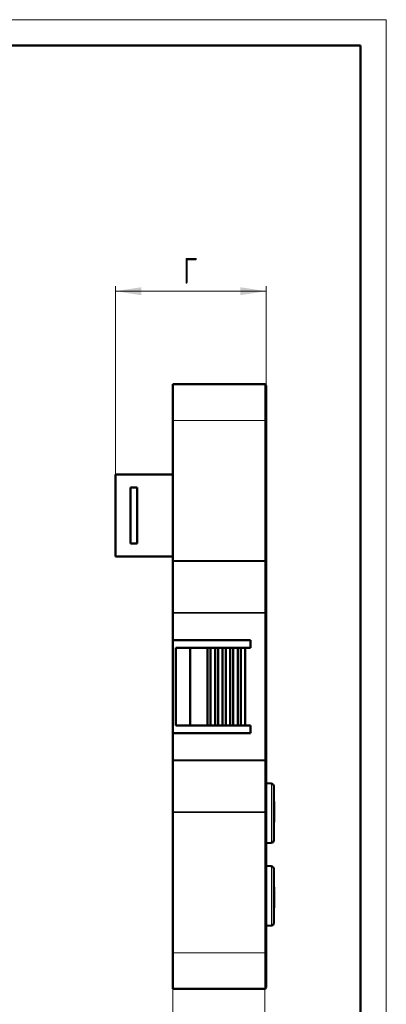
# Model space of a CAD drawing. Header units: millimetres. Extents: x 0 to 218, y 0 to 297.
# Tile 7 of 7: x 139 to 210, y 106 to 297. Entities that reach past the tile are written whole.
import ezdxf

# ---------------------------------------------------------------- set-up
doc = ezdxf.new("R2010")
doc.units = ezdxf.units.MM
doc.layers.add('ОСЕВЫЕ', color=7, linetype='Continuous')
doc.styles.add('SLDTEXTSTYLE0', font='TXT', dxfattribs={"width": 0.7, "bigfont": 'bigfont'})
doc.styles.add('SLDTEXTSTYLE1', font='TXT', dxfattribs={"width": 0.7})
doc.dimstyles.new('SLDDIMSTYLE0', dxfattribs={"dimtxt": 5, "dimasz": 5, "dimexe": 0, "dimexo": 0.0625, "dimgap": 1.25, "dimtad": 2, "dimdec": 1, "dimrnd": 1e-09, "dimzin": 12, "dimdsep": 46, "dimtxsty": 'SLDTEXTSTYLE1', "dimsah": 1, "dimcen": 0.09, "dimadec": 0, "dimazin": 3, "dimtfac": 1, "dimtdec": 3, "dimtofl": 0, "dimtmove": 0, "dimatfit": 3, "dimfxl": 1, "dimfrac": 2, "dimtolj": 1, "dimtzin": 12, "dimarcsym": 0})
doc.dimstyles.new('SLDDIMSTYLE1', dxfattribs={"dimtxt": 5, "dimasz": 5, "dimexe": 0, "dimexo": 0.0625, "dimgap": 1.25, "dimtad": 2, "dimdec": 1, "dimrnd": 1e-09, "dimzin": 12, "dimdsep": 46, "dimtxsty": 'SLDTEXTSTYLE1', "dimsah": 1, "dimcen": 0.09, "dimadec": 0, "dimazin": 3, "dimtfac": 1, "dimtdec": 3, "dimtmove": 0, "dimatfit": 0, "dimfxl": 1, "dimfrac": 2, "dimtolj": 1, "dimtzin": 12, "dimarcsym": 0})

# ---------------------------------------------------------------- blocks, each defined once
blk = doc.blocks.new('_D_2')
at = {"color": 7, "linetype": 'Continuous', "lineweight": 0}
for p, q in [((157.65, 209.03), (157.65, 245.47)), ((157.65, 244.47), (186.76, 244.47)), ((186.76, 203.88), (186.76, 245.47))]:
    blk.add_line(p, q, dxfattribs=at)
at = {"color": 7, "linetype": 'Continuous', "lineweight": 18}
for points in [[(157.65, 244.47), (162.65, 243.7), (162.65, 245.24)], [(186.76, 244.47), (181.76, 245.24), (181.76, 243.7)]]:
    blk.add_solid(points, dxfattribs=at)
at = {"color": 7, "linetype": 'Continuous', "lineweight": 18, "insert": (170.78, 250.92), "char_height": 5, "attachment_point": 1, "style": 'SLDTEXTSTYLE0'}
blk.add_mtext('Г', dxfattribs=at)
blk = doc.blocks.new('_D_3')
at = {"color": 7, "linetype": 'Continuous', "lineweight": 0}
for p, q in [((168.75, 109.46), (168.75, 90.47)), ((186.5, 109.46), (186.5, 90.47)), ((168.75, 91.47), (159.13, 91.47)), ((168.75, 91.47), (186.5, 91.47)), ((186.5, 91.47), (196.12, 91.47))]:
    blk.add_line(p, q, dxfattribs=at)
at = {"color": 7, "linetype": 'Continuous', "lineweight": 18}
for points in [[(168.75, 91.47), (163.75, 92.24), (163.75, 90.7)], [(186.5, 91.47), (191.5, 90.7), (191.5, 92.24)]]:
    blk.add_solid(points, dxfattribs=at)
at = {"color": 7, "linetype": 'Continuous', "lineweight": 18, "insert": (175.14, 97.91), "char_height": 5, "attachment_point": 1, "style": 'SLDTEXTSTYLE0'}
blk.add_mtext('Г1', dxfattribs=at)

msp = doc.modelspace()

# ---------------------------------------------------------------- linework, layer by layer
at = {"color": 7, "linetype": 'Continuous', "lineweight": 50}
for p, q in [((205, 292), (20, 292)), ((205, 5), (205, 292)), ((168.75, 226.47), (168.75, 219.47)), ((186.5, 226.47), (168.75, 226.47)), ((168.75, 192.36), (168.75, 219.47)), ((186.75, 219.47), (186.75, 192.36)), ((186.76, 219.47), (186.76, 217.35)), ((186.75, 217.35), (186.76, 217.35)), ((157.65, 209.02), (168.75, 209.02)), ((157.65, 209.02), (157.65, 193.12)), ((160.55, 206.47), (161.85, 206.47)), ((160.55, 195.67), (160.55, 206.47)), ((161.85, 206.47), (161.85, 195.67)), ((186.76, 203.87), (186.75, 203.87)), ((186.76, 203.87), (186.76, 201.87)), ((186.76, 201.87), (186.76, 182.58)), ((160.55, 195.67), (161.85, 195.67)), ((157.65, 193.12), (168.75, 193.12)), ((168.75, 192.36), (168.75, 192.18)), ((168.75, 182.33), (168.75, 192.18)), ((186.75, 192.36), (186.75, 182.5)), ((168.75, 182.33), (168.75, 182.15)), ((168.75, 176.97), (168.75, 182.15)), ((186.75, 182.15), (186.75, 153.79)), ((186.76, 182.07), (186.76, 173.87)), ((183.75, 176.97), (168.75, 176.97)), ((168.75, 176.97), (168.75, 158.97)), ((169.29, 175.47), (169.29, 160.47)), ((169.29, 175.47), (169.33, 175.47)), ((169.33, 175.47), (171.94, 175.47)), ((172.1, 175.47), (171.94, 175.47)), ((172.1, 160.47), (172.1, 175.47)), ((172.1, 175.47), (175.44, 175.47)), ((175.44, 175.47), (175.44, 160.47)), ((175.44, 175.47), (176.04, 175.47)), ((176.04, 175.47), (176.04, 160.47)), ((176.04, 175.47), (176.9, 175.47)), ((176.9, 175.47), (176.9, 160.47)), ((176.9, 175.47), (177.5, 175.47)), ((177.5, 160.47), (177.5, 175.47)), ((177.5, 175.47), (178.36, 175.47)), ((178.36, 160.47), (178.36, 175.47)), ((178.36, 175.47), (178.96, 175.47)), ((178.96, 160.47), (178.96, 175.47)), ((178.96, 175.47), (179.83, 175.47)), ((179.83, 160.47), (179.83, 175.47)), ((179.83, 175.47), (180.42, 175.47)), ((180.42, 160.47), (180.42, 175.47)), ((180.42, 175.47), (181.29, 175.47)), ((181.29, 160.47), (181.29, 175.47)), ((181.29, 175.47), (181.88, 175.47)), ((181.88, 160.47), (181.88, 175.47)), ((181.88, 175.47), (182.75, 175.47)), ((182.75, 160.47), (182.75, 175.47)), ((182.75, 175.47), (183.75, 175.47)), ((183.75, 175.47), (183.75, 176.97)), ((186.76, 173.87), (186.76, 171.87)), ((186.75, 171.87), (186.76, 171.87)), ((169.29, 160.47), (169.33, 160.47)), ((171.94, 160.47), (169.33, 160.47)), ((171.94, 160.47), (172.1, 160.47)), ((175.44, 160.47), (172.1, 160.47)), ((176.04, 160.47), (175.44, 160.47)), ((176.9, 160.47), (176.04, 160.47)), ((177.5, 160.47), (176.9, 160.47)), ((178.36, 160.47), (177.5, 160.47)), ((178.96, 160.47), (178.36, 160.47)), ((179.83, 160.47), (178.96, 160.47)), ((180.42, 160.47), (179.83, 160.47)), ((181.29, 160.47), (180.42, 160.47)), ((181.88, 160.47), (181.29, 160.47)), ((182.75, 160.47), (181.88, 160.47)), ((183.75, 160.47), (182.75, 160.47)), ((183.75, 158.97), (183.75, 160.47)), ((168.75, 158.97), (183.75, 158.97)), ((168.75, 153.79), (168.75, 158.97)), ((168.75, 153.79), (168.75, 153.61)), ((168.75, 143.76), (168.75, 153.61)), ((186.75, 153.44), (186.75, 143.58)), ((187.78, 149.21), (186.75, 149.26)), ((188.25, 145.77), (188.35, 145.77)), ((188.35, 145.77), (188.35, 144.29)), ((168.75, 143.76), (168.75, 143.58)), ((168.75, 116.47), (168.75, 143.58)), ((186.75, 143.58), (186.75, 116.47)), ((188.25, 144.29), (188.35, 144.29)), ((188.25, 144.27), (188.35, 144.27)), ((188.35, 142.47), (188.35, 144.27)), ((188.25, 142.47), (188.35, 142.47)), ((188.25, 142.45), (188.35, 142.45)), ((188.25, 142.08), (188.35, 142.08)), ((188.35, 141.77), (188.25, 141.77)), ((188.35, 142.08), (188.35, 142.39)), ((188.35, 142.08), (188.35, 141.77)), ((186.75, 137.68), (187.78, 137.73)), ((187.78, 133.21), (186.75, 133.26)), ((188.25, 130.5), (188.35, 130.5)), ((188.25, 129.47), (188.35, 129.47)), ((188.25, 129.17), (188.35, 129.17)), ((188.35, 128.5), (188.25, 128.5)), ((188.35, 128.47), (188.25, 128.47)), ((188.35, 129.17), (188.35, 128.57)), ((188.35, 126.47), (188.35, 128.47)), ((188.35, 126.47), (188.25, 126.47)), ((188.35, 126.47), (188.25, 126.47)), ((188.35, 126.44), (188.25, 126.44)), ((188.35, 126.47), (188.35, 126.47)), ((188.35, 126.4), (188.35, 125.17)), ((188.35, 125.17), (188.25, 125.17)), ((188.25, 124.47), (188.35, 124.47)), ((188.35, 124.45), (188.25, 124.45)), ((186.75, 121.68), (187.78, 121.73)), ((186.76, 118.59), (186.75, 118.59)), ((186.76, 118.59), (186.76, 116.47)), ((168.75, 116.47), (168.75, 109.47)), ((168.75, 109.47), (186.5, 109.47))]:
    msp.add_line(p, q, dxfattribs=at)
at = {"color": 9, "linetype": 'Continuous', "lineweight": 18}
for p, q in [((186.5, 226.47), (186.5, 219.47)), ((168.75, 219.47), (186.5, 219.47)), ((186.75, 219.47), (186.5, 219.47)), ((186.5, 219.47), (186.5, 192.36)), ((186.75, 219.47), (186.76, 219.47)), ((186.75, 201.87), (186.76, 201.87)), ((186.5, 192.36), (168.75, 192.36)), ((168.75, 192.18), (186.5, 192.18)), ((186.5, 192.36), (186.5, 192.18)), ((186.5, 192.36), (186.75, 192.36)), ((186.5, 192.18), (186.5, 182.33)), ((186.5, 182.33), (168.75, 182.33)), ((168.75, 182.15), (186.5, 182.15)), ((186.5, 182.33), (186.5, 182.15)), ((186.75, 182.15), (186.5, 182.15)), ((186.5, 182.15), (186.5, 153.79)), ((169.33, 160.47), (169.33, 175.47)), ((171.94, 175.47), (171.94, 160.47)), ((186.76, 173.87), (186.75, 173.87)), ((186.5, 153.79), (168.75, 153.79)), ((168.75, 153.61), (186.5, 153.61)), ((186.5, 153.79), (186.5, 153.61)), ((186.75, 153.79), (186.5, 153.79)), ((186.5, 153.61), (186.5, 143.76)), ((187.78, 137.73), (187.78, 149.21)), ((186.5, 143.76), (168.75, 143.76)), ((168.75, 143.58), (186.5, 143.58)), ((186.5, 143.76), (186.5, 143.58)), ((186.5, 143.58), (186.5, 116.47)), ((186.75, 143.58), (186.5, 143.58)), ((187.78, 127.47), (187.78, 133.21)), ((187.78, 121.73), (187.78, 127.47)), ((186.5, 116.47), (168.75, 116.47)), ((186.5, 116.47), (186.5, 109.47)), ((186.75, 116.47), (186.5, 116.47)), ((186.76, 116.47), (186.75, 116.47))]:
    msp.add_line(p, q, dxfattribs=at)
at = {"color": 7, "linetype": 'Continuous', "lineweight": 50}
for centre, radius, start, end in [((186.5, 226.22), 0.25, 0, 90), ((187.75, 148.71), 0.5, 0, 87), ((187.75, 138.23), 0.5, 273, 0), ((187.75, 132.71), 0.5, 0, 87), ((187.75, 122.23), 0.5, 273, 0), ((186.5, 109.72), 0.25, 270, 360)]:
    msp.add_arc(centre, radius, start, end, dxfattribs=at)
at = {"color": 9, "linetype": 'Continuous', "lineweight": 18}
for centre, start, end in [((186.53, 192.4), 261.9505, 348.5782), ((186.53, 182.55), 261.9505, 348.5782), ((186.53, 153.39), 11.4218, 98.0495), ((186.53, 143.54), 11.4218, 98.0495)]:
    msp.add_arc(centre, 0.223, start, end, dxfattribs=at)
at = {"color": 7, "linetype": 'Continuous', "lineweight": 50}
for points, knots in [([(186.75, 226.22), (186.75, 226.2), (186.75, 226.15), (186.75, 225.78), (186.75, 225.15), (186.75, 224.28), (186.75, 223.2), (186.75, 221.99), (186.75, 220.73), (186.75, 219.88), (186.75, 219.47)], [0, 0, 0, 0, 0.116516, 0.240011, 0.368641, 0.5, 0.631359, 0.759989, 0.883484, 1, 1, 1, 1]), ([(188.25, 143.47), (188.25, 143.79), (188.25, 144.45), (188.25, 145.42), (188.25, 146.36), (188.25, 147.2), (188.25, 147.88), (188.25, 148.36), (188.25, 148.66), (188.25, 148.69), (188.25, 148.71)], [0, 0, 0, 0, 0.116516, 0.240011, 0.368641, 0.5, 0.631359, 0.759989, 0.883484, 1, 1, 1, 1]), ([(188.25, 138.23), (188.25, 138.25), (188.25, 138.28), (188.25, 138.58), (188.25, 139.06), (188.25, 139.74), (188.25, 140.58), (188.25, 141.52), (188.25, 142.49), (188.25, 143.15), (188.25, 143.47)], [0, 0, 0, 0, 0.116516, 0.240011, 0.368641, 0.5, 0.631359, 0.759989, 0.883484, 1, 1, 1, 1]), ([(188.25, 127.47), (188.25, 127.79), (188.25, 128.45), (188.25, 129.42), (188.25, 130.36), (188.25, 131.2), (188.25, 131.88), (188.25, 132.36), (188.25, 132.66), (188.25, 132.69), (188.25, 132.71)], [0, 0, 0, 0, 0.116516, 0.240011, 0.368641, 0.5, 0.631359, 0.759989, 0.883484, 1, 1, 1, 1]), ([(188.25, 122.23), (188.25, 122.25), (188.25, 122.28), (188.25, 122.58), (188.25, 123.06), (188.25, 123.74), (188.25, 124.58), (188.25, 125.52), (188.25, 126.49), (188.25, 127.15), (188.25, 127.47)], [0, 0, 0, 0, 0.116516, 0.240011, 0.368641, 0.5, 0.631359, 0.759989, 0.883484, 1, 1, 1, 1]), ([(188.35, 126.44), (188.35, 126.44), (188.35, 126.45), (188.35, 126.45), (188.35, 126.46), (188.35, 126.47)], [0, 0, 0, 0, 0.35863, 0.678098, 1, 1, 1, 1]), ([(186.75, 116.47), (186.75, 116.06), (186.75, 115.21), (186.75, 113.95), (186.75, 112.74), (186.75, 111.66), (186.75, 110.79), (186.75, 110.16), (186.75, 109.79), (186.75, 109.74), (186.75, 109.72)], [0, 0, 0, 0, 0.116516, 0.240011, 0.368641, 0.5, 0.631359, 0.759989, 0.883484, 1, 1, 1, 1])]:
    msp.add_open_spline(points, degree=3, knots=knots, dxfattribs=at)
for points in [[(186.75, 182.5), (186.75, 182.45), (186.75, 182.35), (186.75, 182.22), (186.75, 182.15)], [(186.75, 153.79), (186.75, 153.72), (186.75, 153.59), (186.75, 153.49), (186.75, 153.44)]]:
    msp.add_open_spline(points, degree=3, dxfattribs=at)
at = {"layer": 'ОСЕВЫЕ', "lineweight": 18}
for p, q in [((0, 297), (210, 297)), ((210, 297), (210, 0))]:
    msp.add_line(p, q, dxfattribs=at)

# ---------------------------------------------------------------- dimensions: what is measured, and where the dimension line sits
at = {"color": 7, "linetype": 'Continuous', "lineweight": 18}
for base, p1, p2, text, dimstyle, picture, middle in [((186.76, 244.47), (157.65, 209.02), (186.76, 203.87), 'Г', 'SLDDIMSTYLE0', '_D_2', (172.2, 244.47)), ((186.5, 91.47), (168.75, 109.47), (186.5, 109.47), 'Г1', 'SLDDIMSTYLE1', '_D_3', (177.62, 91.47))]:
    dim = msp.add_linear_dim(base=base, p1=p1, p2=p2, text=text, dimstyle=dimstyle, dxfattribs=at)
    dim.commit()
    dim.dimension.update_dxf_attribs({"geometry": picture, "text_midpoint": middle, "dimtype": 160})

doc.saveas('drawing.dxf')
